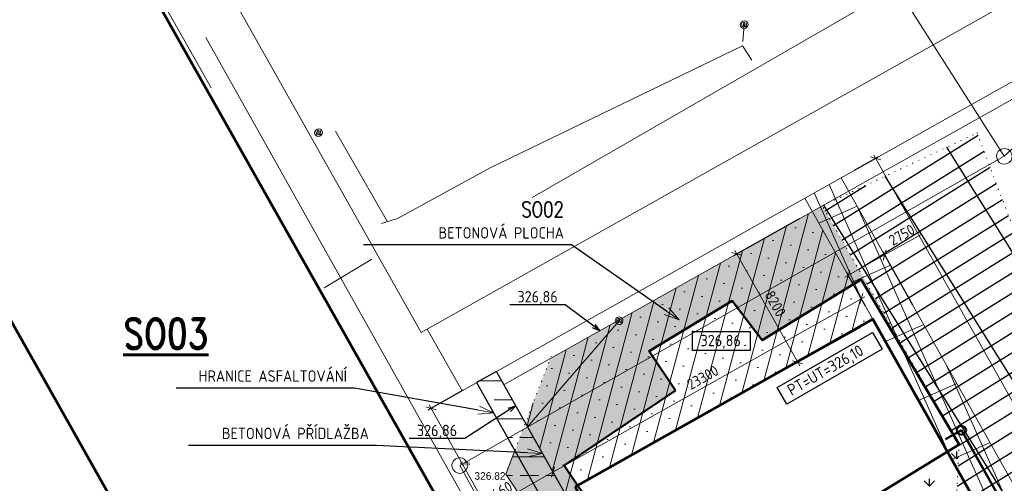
# Model space of a CAD drawing. Header units: millimetres. Extents: x 574189 to 1856771, y -1280639 to 333486.
# Tile 37 of 59: x 848892 to 913735, y -211754 to -181212. Entities that reach past the tile are written whole.
import ezdxf
from ezdxf import colors
from ezdxf.entities.mleader import LeaderData, LeaderLine
from ezdxf.enums import TextEntityAlignment as Align
from ezdxf.lldxf.tags import DXFTag
from ezdxf.math import Vec2, Vec3

# ---------------------------------------------------------------- set-up
doc = ezdxf.new("R2010")
doc.units = ezdxf.units.MM
doc.linetypes.add('DGN Style 2', pattern=[1864.39533, 1118.637198, -745.758132])
doc.linetypes.add('DOT2', pattern=[0.875, 0.125, -0.75])
for name, color, linetype, lineweight in [('hranice', 3, 'Continuous', 20), ('hranice stavajici', 3, 'DOT2', 15), ('IN_C_TENKA', 7, 'Continuous', 18), ('IN_KOTY', 4, 'Continuous', 13), ('IN_NS_TLUSTA', 1, 'Continuous', 60), ('IN_SRAFY', 13, 'Continuous', 9), ('KJ-DEŠŤOVÁ-KANALIZACE', 32, 'KANALIZACE_DESTOVA_PODZ', 40), ('OstElektroNnPodz', 1, '660B', 13), ('OstKanDest', 32, '626B', 13), ('OstKanSplask', 34, 'KANALIZACE_SPLASKOVA_PODZ', 13), ('OstPlynNtl', 30, '633B', 13), ('Vrstva 34', 7, 'Continuous', 0)]:
    doc.layers.add(name, color=color, linetype=linetype, lineweight=lineweight)
for name, color, linetype in [('IN_BP_BOURACI PRACE', 40, 'Continuous'), ('IN_SRAFY PUVODNI TEREN', 8, 'Continuous'), ('IN_TEXT', 7, 'Continuous'), ('popisy', 4, 'Continuous'), ('vyskopis', 7, 'Continuous')]:
    doc.layers.add(name, color=color, linetype=linetype)
doc.styles.add('iso', font='isocp.shx')
doc.styles.add('Koty', font='romand.shx', dxfattribs={"width": 0.8})
doc.styles.get("Standard").update_dxf_attribs({"font": 'iso.shx'})
doc.styles.add('Style-cs_Working', font='cs_Working.shx')
doc.linetypes.add('626B', pattern='A,5,-2,5,-5.5,[150,stn.shx,S=0.1,R=0,X=0,Y=0],-5.5,5,-2', length=30)
doc.linetypes.add('633B', pattern='A,5,-2,5,-5.5,[155,stn.shx,S=0.1,R=0,X=0,Y=0],-5.5,5,-2', length=30)
doc.linetypes.add('660B', pattern='A,5,-2,5,-5.5,[166,stn.shx,S=0.1,R=0,X=0,Y=0],-5.5,5,-2', length=30)
doc.linetypes.add('EL_VEDENI_NADZ', pattern='A,10,-15,[107,cadkon.shx,S=5,R=0,X=0,Y=0],-50,10,-10', length=95)
doc.linetypes.add('KANALIZACE_DESTOVA_PODZ', pattern='A,35,-15,[102,cadkon.shx,S=5,R=0,X=0,Y=5],-5,[106,cadkon.shx,S=5,R=0,X=10,Y=0],30,-15', length=100)
doc.linetypes.add('KANALIZACE_SPLASKOVA_PODZ', pattern='A,35,-15,[102,cadkon.shx,S=5,R=0,X=0,Y=5],-5,[102,cadkon.shx,S=5,R=0,X=20,Y=5],30,-15', length=100)
tags = doc.linetypes.add('PLYN', pattern='A,12.7,-5.08,["GAS",Standard,S=2.54,R=0,X=-2.54,Y=-1.27],-6.35', length=24.13).pattern_tags.tags
tags[6] = DXFTag(74, 10)
doc.dimstyles.new('iso 250', dxfattribs={"dimtxt": 700, "dimasz": 500, "dimexe": 250, "dimexo": 1000, "dimgap": 250, "dimtad": 1, "dimdec": 0, "dimrnd": 10, "dimzin": 0, "dimtxsty": 'iso', "dimblk": 'OBLIQUE', "dimcen": 2.5, "dimdle": 250, "dimclrd": 256, "dimclre": 256, "dimclrt": 256, "dimadec": 0, "dimazin": 0, "dimtfac": 1, "dimtdec": 0, "dimtmove": 0, "dimatfit": 3, "dimfxl": 1, "dimlwd": -1, "dimarcsym": 0})

# ---------------------------------------------------------------- blocks, each defined once
blk = doc.blocks.new('Z601')
at = {"layer": 'Vrstva 34', "color": 32, "linetype": 'Continuous', "lineweight": 13}
for p, q in [((-0.25, 0.05), (-0.2, 0.15)), ((-0.25, -0.05), (-0.25, 0.05)), ((-0.2, 0.15), (-0.149, 0.2)), ((-0.149, 0.1), (-0.15, -0.1)), ((-0.149, 0.2), (-0.049, 0.25)), ((-0.05, -0.15), (-0.049, 0.15)), ((-0.049, 0.25), (0.05, 0.25)), ((-0.049, 0.15), (0.05, 0.15)), ((0.05, 0.25), (0.15, 0.2)), ((0.05, 0.15), (0.05, -0.15)), ((0.15, 0.2), (0.2, 0.15)), ((0.15, -0.1), (0.15, 0.1)), ((0.2, 0.15), (0.25, 0.049)), ((0.25, 0.049), (0.25, -0.05)), ((-0.199, -0.15), (-0.25, -0.05)), ((-0.15, -0.201), (-0.199, -0.15)), ((-0.15, -0.1), (-0.05, -0.15)), ((-0.05, -0.25), (-0.15, -0.201)), ((0.05, -0.25), (-0.05, -0.25)), ((0.05, -0.15), (0.15, -0.1)), ((0.15, -0.2), (0.05, -0.25)), ((0.201, -0.15), (0.15, -0.2)), ((0.25, -0.05), (0.201, -0.15))]:
    blk.add_line(p, q, dxfattribs=at)
blk = doc.blocks.new('Z620_1')
at = {"layer": 'Vrstva 34', "color": 32, "linetype": 'Continuous', "lineweight": 13}
for p, q in [((-0.5, -0.1), (-0.499, 0.1)), ((-0.499, 0.1), (-0.449, 0.25)), ((-0.449, 0.25), (-0.349, 0.4)), ((-0.349, 0.4), (-0.099, 0.501)), ((-0.099, 0.501), (0.1, 0.5)), ((0.1, 0.5), (0.351, 0.4)), ((0.351, 0.4), (0.45, 0.25)), ((0.45, 0.25), (0.501, 0.1)), ((0.501, 0.1), (0.501, -0.1)), ((-0.4, -0.35), (-0.5, -0.1)), ((-0.25, -0.45), (-0.4, -0.35)), ((-0.099, -0.5), (-0.25, -0.45)), ((0.101, -0.5), (-0.099, -0.5)), ((0.251, -0.45), (0.101, -0.5)), ((0.401, -0.35), (0.251, -0.45)), ((0.501, -0.1), (0.401, -0.35))]:
    blk.add_line(p, q, dxfattribs=at)
blk = doc.blocks.new('_OPEN30')
at = {"color": 0, "linetype": 'ByBlock'}
for p, q in [((-1, 0.268), (0, 0)), ((0, 0), (-1, -0.268)), ((0, 0), (-1, 0))]:
    blk.add_line(p, q, dxfattribs=at)
blk = doc.blocks.new('_Oblique')
at = {"layer": 'popisy', "color": 0, "lineweight": -2}
blk.add_line((-0.5, -0.5), (0.5, 0.5), dxfattribs=at)
blk = doc.blocks.new('*D45')
at = {"layer": 'DEFPOINTS', "color": 0, "transparency": 16777216}
for p in [(902996, -191626), (930550, -235321), (928282, -236596)]:
    blk.add_point(p, dxfattribs=at)
at = {"layer": 'IN_KOTY', "lineweight": -2, "transparency": 16777216}
for p, q in [((903868, -191136), (905482, -190229)), ((929154, -236106), (930768, -235199))]:
    blk.add_line(p, q, dxfattribs=at)
at = {"layer": 'IN_KOTY', "transparency": 16777216}
blk.add_line((905141, -190133), (930672, -235539), dxfattribs=at)
at = {"layer": 'IN_KOTY', "transparency": 16777216, "xscale": 500, "yscale": 500, "zscale": 500}
for p, rotation in [((905264, -190351), 119.3484460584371), ((930550, -235321), 299.3484460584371)]:
    blk.add_blockref('_Oblique', p, dxfattribs=dict(at, rotation=rotation))
at = {"layer": 'IN_KOTY', "transparency": 16777216, "insert": (918430, -212542), "char_height": 700, "attachment_point": 5, "rotation": 299.34845, "style": 'iso'}
blk.add_mtext('51590', dxfattribs=at)
blk = doc.blocks.new('*D46')
at = {"layer": 'DEFPOINTS', "color": 0, "transparency": 16777216}
for p in [(904322, -199596), (905084, -200951), (884775, -212371)]:
    blk.add_point(p, dxfattribs=at)
at = {"layer": 'IN_KOTY', "transparency": 16777216}
blk.add_line((883795, -211138), (904540, -199473), dxfattribs=at)
at = {"layer": 'IN_KOTY', "lineweight": -2, "transparency": 16777216}
for p, q in [((904594, -200079), (904200, -199378)), ((884285, -211499), (883890, -210797))]:
    blk.add_line(p, q, dxfattribs=at)
at = {"layer": 'IN_KOTY', "transparency": 16777216, "xscale": 500, "yscale": 500, "zscale": 500}
for p, rotation in [((904322, -199596), 29.34844605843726), ((884013, -211015), 209.3484460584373)]:
    blk.add_blockref('_Oblique', p, dxfattribs=dict(at, rotation=rotation))
at = {"layer": 'IN_KOTY', "transparency": 16777216, "insert": (893873, -204782), "char_height": 700, "attachment_point": 5, "rotation": 29.34845, "style": 'iso'}
blk.add_mtext('23300', dxfattribs=at)
blk = doc.blocks.new('*D47')
at = {"layer": 'DEFPOINTS', "color": 0, "transparency": 16777216}
for p in [(905855, -196710), (905084, -200951), (908202, -200885)]:
    blk.add_point(p, dxfattribs=at)
at = {"layer": 'IN_KOTY', "transparency": 16777216}
for p, q in [((905855, -196710), (908268, -195353)), ((903240, -198180), (905855, -196710))]:
    blk.add_line(p, q, dxfattribs=at)
at = {"layer": 'IN_KOTY', "lineweight": -2, "transparency": 16777216}
for p, q in [((907712, -200013), (905732, -196492)), ((904594, -200079), (903335, -197840))]:
    blk.add_line(p, q, dxfattribs=at)
at = {"layer": 'IN_KOTY', "transparency": 16777216, "xscale": 500, "yscale": 500, "zscale": 500}
for p, rotation in [((905855, -196710), 29.34844605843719), ((903458, -198058), 209.3484460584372)]:
    blk.add_blockref('_Oblique', p, dxfattribs=dict(at, rotation=rotation))
at = {"layer": 'IN_KOTY', "transparency": 16777216, "insert": (906985, -195386), "char_height": 700, "attachment_point": 5, "rotation": 29.34845, "style": 'iso'}
blk.add_mtext('2750', dxfattribs=at)
blk = doc.blocks.new('*D48')
at = {"layer": 'DEFPOINTS', "color": 0, "transparency": 16777216}
for p in [(884775, -212371), (877508, -214673), (878831, -217027)]:
    blk.add_point(p, dxfattribs=at)
at = {"layer": 'IN_KOTY', "transparency": 16777216}
blk.add_line((884231, -210893), (877290, -214796), dxfattribs=at)
at = {"layer": 'IN_KOTY', "lineweight": -2, "transparency": 16777216}
for p, q in [((884285, -211499), (883890, -210797)), ((878341, -216156), (877385, -214455))]:
    blk.add_line(p, q, dxfattribs=at)
at = {"layer": 'IN_KOTY', "transparency": 16777216, "xscale": 500, "yscale": 500, "zscale": 500}
for p, rotation in [((884013, -211015), 29.34844605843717), ((877508, -214673), 209.3484460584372)]:
    blk.add_blockref('_Oblique', p, dxfattribs=dict(at, rotation=rotation))
at = {"layer": 'IN_KOTY', "transparency": 16777216, "insert": (880466, -212321), "char_height": 700, "attachment_point": 5, "rotation": 29.34845, "style": 'iso'}
blk.add_mtext('7460', dxfattribs=at)
blk = doc.blocks.new('Z620')
at = {"layer": 'Vrstva 34', "color": 32, "linetype": 'Continuous', "lineweight": 13}
for p, q in [((-0.5, 0.1), (-0.45, 0.25)), ((-0.5, -0.1), (-0.5, 0.1)), ((-0.45, 0.25), (-0.35, 0.4)), ((-0.35, 0.4), (-0.1, 0.5)), ((-0.1, 0.5), (0.1, 0.499)), ((0.1, 0.499), (0.35, 0.4)), ((0.35, 0.4), (0.45, 0.25)), ((0.45, 0.25), (0.5, 0.1)), ((0.5, 0.1), (0.499, -0.1)), ((-0.4, -0.35), (-0.5, -0.1)), ((-0.251, -0.45), (-0.4, -0.35)), ((-0.1, -0.5), (-0.251, -0.45)), ((0.1, -0.5), (-0.1, -0.5)), ((0.249, -0.451), (0.1, -0.5)), ((0.4, -0.351), (0.249, -0.451)), ((0.499, -0.1), (0.4, -0.351))]:
    blk.add_line(p, q, dxfattribs=at)
blk = doc.blocks.new('*D80')
at = {"layer": 'DEFPOINTS', "color": 0, "transparency": 16777216}
for p in [(901090, -193843), (905109, -200995), (900137, -203789)]:
    blk.add_point(p, dxfattribs=at)
at = {"layer": 'IN_KOTY', "lineweight": -2, "transparency": 16777216}
for p, q in [((900218, -194333), (895900, -196759)), ((904237, -201485), (899919, -203911))]:
    blk.add_line(p, q, dxfattribs=at)
at = {"layer": 'IN_KOTY', "transparency": 16777216}
blk.add_line((895996, -196419), (900260, -204007), dxfattribs=at)
at = {"layer": 'IN_KOTY', "transparency": 16777216, "xscale": 500, "yscale": 500, "zscale": 500}
for p, rotation in [((896118, -196637), 119.3344695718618), ((900137, -203789), 299.3344695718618)]:
    blk.add_blockref('_Oblique', p, dxfattribs=dict(at, rotation=rotation))
at = {"layer": 'IN_KOTY', "transparency": 16777216, "insert": (898651, -199919), "char_height": 700, "attachment_point": 5, "rotation": 299.33447, "style": 'iso'}
blk.add_mtext('8200', dxfattribs=at)
blk = doc.blocks.new('*D126')
at = {"layer": 'DEFPOINTS', "color": 0, "transparency": 16777216}
for p in [(878978, -205123), (894838, -233328), (891843, -235013)]:
    blk.add_point(p, dxfattribs=at)
at = {"layer": 'IN_KOTY', "lineweight": -2, "transparency": 16777216}
for p, q in [((878107, -205613), (875765, -206929)), ((893966, -233819), (891625, -235135))]:
    blk.add_line(p, q, dxfattribs=at)
at = {"layer": 'IN_KOTY', "transparency": 16777216}
blk.add_line((875860, -206589), (891965, -235231), dxfattribs=at)
at = {"layer": 'IN_KOTY', "transparency": 16777216, "xscale": 500, "yscale": 500, "zscale": 500}
for p, rotation in [((875983, -206807), 119.3484460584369), ((891843, -235013), 299.3484460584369)]:
    blk.add_blockref('_Oblique', p, dxfattribs=dict(at, rotation=rotation))
at = {"layer": 'IN_KOTY', "transparency": 16777216, "insert": (884436, -220616), "char_height": 700, "attachment_point": 5, "rotation": 299.34845, "style": 'iso'}
blk.add_mtext('32360', dxfattribs=at)

msp = doc.modelspace()

# ---------------------------------------------------------------- hatches: boundary and pattern name
at = {"layer": 'IN_SRAFY'}
h = msp.add_hatch(dxfattribs=at)
h.set_pattern_fill('GRATE', color=256, scale=1400, angle=114)
h.set_pattern_definition([(114, (925168, -232754.4), (-1015.177, -451.986), []), (204, (925168, -232754.4), (1807.94, -4060.7), [])])
h.paths.add_polyline_path([(925343, -231369.3), (923532.7, -232179.8), (925981.6, -237472), (928212.4, -236472.3)])
h.paths.add_polyline_path([(923532.7, -232179.8), (922822.6, -232497.7), (925692.4, -237601.6), (925981.6, -237472)])
h.paths.add_polyline_path([(904020.3, -193447.9), (901982.5, -193894.5), (901315.3, -194244.1), (905084.3, -200951.1), (921230.4, -229666.1), (923769.2, -228570.4)])
h.paths.add_polyline_path([(903750.5, -192968), (901982.5, -193894.5), (904020.3, -193447.9)])
h.paths.add_polyline_path([(902995.6, -191625.5), (900600.2, -192971.6), (901315.3, -194244.1), (903750.5, -192968)])
h.paths.add_polyline_path([(923769.2, -228570.4), (921230.4, -229666.1), (922822.6, -232497.7), (925343, -231369.3)])
at = {"layer": 'IN_SRAFY', "ltscale": 100}
h = msp.add_hatch(dxfattribs=at)
h.set_pattern_fill('SACNCR', color=256, scale=500, angle=30)
h.paths.add_polyline_path([(901090.1, -193843.4), (883833.4, -203540.3), (885690, -211856.3), (905084.3, -200951.1)])
h.paths.add_polyline_path([(883833.4, -203540.3), (882196.8, -207786), (884818.4, -212346.4), (885472.1, -211978.8), (885690, -211856.3)])
at = {"layer": 'IN_SRAFY'}
h = msp.add_hatch(dxfattribs=at)
h.set_pattern_fill('JIS_STN_2.5', color=256, scale=1000, angle=315)
h.paths.add_polyline_path([(880285.8, -204387.5), (878978.4, -205122.7), (881497.1, -209602.2), (880900.3, -211151.3), (889768.2, -224311.9), (894838.1, -233328.5), (886160.7, -238207.6), (888203.4, -238779.9), (896890.5, -233918.2)])
h.paths.add_polyline_path([(857957.3, -247550.8), (863833.5, -260022.8), (867068.4, -263774.1), (885194.3, -255806.1), (887403.9, -260499.4), (897213.9, -255212.8), (891241.4, -244591), (875188.6, -253617.2), (864315.5, -258694.1), (862829.7, -255541.6)])
h.paths.add_polyline_path([(897213.9, -255212.8), (887403.9, -260499.4), (902051.1, -263815.5), (913557, -257346), (908719.8, -248743.2)])
edge = h.paths.add_edge_path()
edge.add_line((913557, -257346), (915728.5, -256124.9))
edge.add_line((915728.5, -256124.9), (919209.1, -261702.1))
edge.add_arc((928908.9, -259270.2), 10000, 131.081203, 194.074739, ccw=False)
edge.add_line((922337.7, -251732.4), (917299.2, -242771.8))
edge.add_line((917299.2, -242771.8), (908229.7, -247871.5))
edge.add_line((908229.7, -247871.5), (913557, -257346))
edge = h.paths.add_edge_path()
edge.add_line((886160.7, -238207.6), (880621.6, -236880.6))
edge.add_line((880621.6, -236880.6), (857957.3, -247550.8))
edge.add_line((857957.3, -247550.8), (862837.3, -255538.1))
edge.add_line((862837.3, -255538.1), (873703.6, -250447.9))
edge.add_line((873703.6, -250447.9), (875188.6, -253617.2))
edge.add_line((875188.6, -253617.2), (891241.4, -244591))
edge.add_line((891241.4, -244591), (888029.1, -238877.9))
edge.add_line((888029.1, -238877.9), (888203.4, -238779.9))
at = {"layer": 'IN_SRAFY PUVODNI TEREN'}
h = msp.add_hatch(dxfattribs=at)
h.set_pattern_fill('GRATE', color=256, scale=1400, angle=32)
h.paths.add_polyline_path([(921566.1, -214154.3), (918252.4, -214481.8), (919894.4, -217159.2), (920845.1, -220873.1), (920413, -223896), (924131.1, -220890.3)], flags=17)
h.paths.add_polyline_path([(925453.1, -224361.8), (924892.9, -222890.8), (919747.3, -227076.4), (918021.8, -228989.2), (920525, -227842.6), (923059, -226682), (922794.4, -225772.5)])
h.paths.add_polyline_path([(925871.2, -239566.9), (925062.7, -237883.8), (911522.8, -243951.7), (912109.8, -245776.1)])
h.paths.add_polyline_path([(925062.7, -237883.8), (922536.8, -232625.7), (909724.6, -238362.3), (911522.8, -243951.7)])
h.paths.add_polyline_path([(922536.8, -232625.7), (924528.7, -231733.9), (923626.3, -228632.1), (908670.7, -235086.8), (909724.6, -238362.3)])
h.paths.add_polyline_path([(923626.3, -228632.1), (923059, -226682), (920525, -227842.6), (915518.7, -230135.7), (908118.7, -233371), (908670.7, -235086.8)])
h.paths.add_polyline_path([(919747.3, -227076.4), (924892.9, -222890.8), (924131.1, -220890.3), (920413, -223896), (920845.1, -220873.1), (919894.4, -217159.2), (918252.4, -214481.8), (921566.1, -214154.3), (920627.8, -211667.4), (910568.6, -213565.4), (912087.7, -216050.7), (915138.1, -216136.6), (917922.7, -218701.2), (918250.4, -221702.3), (916666.9, -225631), (912954.1, -228959.4), (907349.5, -230927.8), (907739.5, -232192.5), (908118.7, -233371), (915518.7, -230135.7), (918021.8, -228989.2)])
h.paths.add_polyline_path([(906834, -229378), (907349.5, -230927.8), (912954.1, -228959.4), (916666.9, -225631), (918250.4, -221702.3), (917922.7, -218701.2), (915138.1, -216136.6), (912087.7, -216050.7), (913499.6, -218360.6), (904967.3, -223575.9), (906196.4, -227396.3)])
h.paths.add_polyline_path([(913009.9, -191478), (901746.3, -193474.2), (910761.2, -209205.8), (910550.9, -213536.4), (910568.6, -213565.4), (920627.8, -211667.4)])
h.paths.add_polyline_path([(911950.6, -188670.7), (901746.3, -193474.2), (913009.9, -191478)])
h = msp.add_hatch(dxfattribs=at)
h.set_pattern_fill('AR-SAND', color=256, scale=20, angle=21)
h.paths.add_polyline_path([(901746.3, -193474.2), (901089.9, -193843.1), (902602.8, -196535.2), (903280, -196150.6)])
h.paths.add_polyline_path([(903280, -196150.6), (902602.8, -196535.2), (903787.4, -198643.3), (904304.3, -198325), (910761.2, -209205.8)])
h.paths.add_polyline_path([(902602.8, -196535.2), (901089.9, -193843.1), (891763.7, -199083.9), (894147.2, -200317.3), (894535.5, -200518.3), (895822.1, -199742.9), (896164.3, -200191.8)])
h.paths.add_polyline_path([(903787.4, -198643.3), (902602.8, -196535.2), (896164.3, -200191.8), (897796.2, -202332.2)])
h.paths.add_polyline_path([(894535.5, -200518.3), (894147.2, -200317.3), (891763.7, -199083.9), (888554.3, -200887.4), (888603.2, -200954.9), (888620.2, -201052.9), (888588.2, -201159.9), (888547.2, -201217.9), (888457.2, -201283.9), (888358.2, -201300.9), (888251.2, -201268.9), (888202.8, -201234.1), (882370.5, -207993), (882384.4, -208017.7), (890565.4, -203371.5), (890344.5, -203044.2)])
h.paths.add_polyline_path([(888200.7, -201236.6), (888121.7, -201130.5), (887096.4, -201706.6), (887096.8, -201707.1), (887096.1, -201706.8), (883832.1, -203541), (882220.1, -207725.5), (882370.5, -207993)])
h.paths.add_polyline_path([(882370.5, -207993), (882220.1, -207725.5), (882030, -208219), (882315.5, -208056.8)], flags=17)
h.paths.add_polyline_path([(882384.4, -208017.7), (882370.5, -207993), (882220.1, -207725.5), (882030, -208219)])
h.paths.add_polyline_path([(882384.4, -208017.7), (882030, -208219), (880900.3, -211151.3), (887710.3, -221241.8), (888339, -221263.6), (889351.4, -220408.2)])
h.paths.add_polyline_path([(892089.9, -205630.4), (890565.4, -203371.5), (882384.4, -208017.7), (884818.4, -212346.4), (885472.1, -211978.8), (885621.2, -211895), (884740.7, -210590.3)])
h.paths.add_polyline_path([(890179.7, -221881.3), (889862.2, -221316.6), (888862.8, -221281.8), (888339, -221263.6), (887948, -221594), (888779.6, -222826.2)])
h.paths.add_polyline_path([(889351.4, -220408.2), (888339, -221263.6), (888862.8, -221281.8), (889862.2, -221316.6)], flags=17)
h.paths.add_polyline_path([(885472.1, -211978.8), (884818.4, -212346.4), (889351.4, -220408.2), (889862.2, -221316.6), (890179.7, -221881.3), (890803.4, -221460.3)])
h = msp.add_hatch(dxfattribs=at)
h.set_pattern_fill('GRASS', color=256, scale=100)
edge = h.paths.add_edge_path()
edge.add_line((898758.4, -218326), (898847.1, -218269.4))
edge.add_line((898847.1, -218269.4), (898072.1, -216961.8))
edge.add_line((898072.1, -216961.8), (891678.3, -220869.9))
edge.add_line((891678.3, -220869.9), (888779.6, -222826.2))
edge.add_line((888779.6, -222826.2), (892502.7, -228342.7))
edge.add_line((892502.7, -228342.7), (893485.6, -226768.9))
edge.add_arc((895266.2, -224986.9), 2519.2, 180, 225.023456, ccw=False)
edge.add_arc((895266.2, -224986.9), 2519.2, 71.005333, 180, ccw=False)
edge.add_line((896086.1, -222604.9), (898758.4, -218326))
edge = h.paths.add_edge_path()
edge.add_line((900269.3, -220668.6), (898847.1, -218269.4))
edge.add_line((898847.1, -218269.4), (898758.4, -218326))
edge.add_line((898758.4, -218326), (896086.1, -222604.9))
edge.add_arc((895266.2, -224986.9), 2519.2, 10.540897, 71.005333, ccw=False)
edge.add_line((897742.8, -224526), (900269.3, -220668.6))
edge = h.paths.add_edge_path()
edge.add_line((900269.3, -220668.6), (897742.8, -224526))
edge.add_arc((895266.2, -224986.9), 2519.2, 0, 10.540897, ccw=False)
edge.add_arc((895266.2, -224986.9), 2519.2, -29.607619, 0, ccw=False)
edge.add_line((897456.4, -226231.5), (897223.6, -228046.5))
edge.add_line((897223.6, -228046.5), (897286, -228172.6))
edge.add_line((897286, -228172.6), (902785.1, -224912.9))
edge.add_line((902785.1, -224912.9), (900269.3, -220668.6))
edge = h.paths.add_edge_path()
edge.add_line((897286, -228172.6), (897223.6, -228046.5))
edge.add_line((897223.6, -228046.5), (897456.4, -226231.5))
edge.add_arc((895266.2, -224986.9), 2519.2, 225.023456, 330.392381, ccw=False)
edge.add_line((893485.6, -226768.9), (892502.7, -228342.7))
edge.add_line((892502.7, -228342.7), (893787.5, -230246.3))
edge.add_line((893787.5, -230246.3), (897286, -228172.6))
h.paths.add_polyline_path([(908978.2, -213865.5), (910474.5, -213583.2), (910550.9, -213536.4), (910761.2, -209205.8), (900148.7, -215692.5), (900917.2, -216949.7), (903474.1, -215319.7)])
h.paths.add_polyline_path([(910474.5, -213583.2), (908978.2, -213865.5), (903474.1, -215319.7), (900917.2, -216949.7), (902018.6, -218751.7)])

# ---------------------------------------------------------------- linework, layer by layer
at = {"layer": 'DEFPOINTS'}
msp.add_lwpolyline([(919209.1, -261702.1, -0.2819987), (922337.7, -251732.4), (917299.2, -242771.8), (908229.7, -247871.5), (908719.8, -248743.2), (897213.9, -255212.8), (888029.1, -238877.9), (896880.7, -233900.8), (880285.8, -204387.5), (878978.4, -205122.7), (894838.1, -233328.5), (886160.7, -238207.6), (880621.6, -236880.6), (857957.3, -247550.8), (863833.5, -260022.8), (867068.4, -263774.1), (885194.3, -255806.1), (887403.9, -260499.4), (902051.1, -263815.5), (915728.5, -256124.9), (919209.1, -261702.1)], format="xyb", dxfattribs=at)
at = {"layer": 'hranice'}
for p, q in [((929101.1, -238053), (902996, -191626.2)), ((905084.3, -200951.1), (900600.2, -192971.6)), ((878978.4, -205122.7), (881497.1, -209602.2)), ((881497.1, -209602.2), (880900.3, -211151.3)), ((880900.3, -211151.3), (889768.2, -224311.9))]:
    msp.add_line(p, q, dxfattribs=at)
msp.add_lwpolyline([(880285.8, -204387.5), (896880.7, -233900.8), (888203.4, -238779.9), (897290.2, -254940.4), (908621.7, -248568.9)], dxfattribs=at)
at = {"layer": 'hranice stavajici', "color": 3, "linetype": 'DOT2', "lineweight": 20, "ltscale": 500}
for p, q in [((911950.6, -188670.7), (921566.1, -214154.3)), ((883897.2, -203372), (880900.3, -211151.3)), ((880900.3, -211151.3), (893787.5, -230246.3))]:
    msp.add_line(p, q, dxfattribs=at)
msp.add_lwpolyline([(921566.1, -214154.3), (925453.1, -224361.8), (922794.4, -225772.5), (924528.7, -231733.9), (922536.8, -232625.7), (925871.2, -239566.9), (912109.8, -245776.1), (904967.3, -223575.9), (902018.6, -218751.7), (910550.9, -213536.4), (910761.2, -209205.8), (901746.3, -193474.2), (911950.6, -188670.7), (921566.1, -214154.3)], close=True, dxfattribs=at)
at = {"layer": 'IN_BP_BOURACI PRACE', "lineweight": 50}
msp.add_lwpolyline([(892089.9, -205630.4), (890344.5, -203044.2), (895822.1, -199742.9), (897796.2, -202332.2), (904304.3, -198325), (910761.2, -209205.8), (891678.3, -220869.9), (884740.7, -210590.3)], close=True, dxfattribs=at)
at = {"layer": 'IN_C_TENKA'}
for p, q in [((878022.1, -205659.6), (926922.1, -178179.6)), ((880750.3, -205272.9), (927412, -179051.4)), ((875735.1, -201596.6), (878022.1, -205659.6))]:
    msp.add_line(p, q, dxfattribs=at)
msp.add_lwpolyline([(884012.1, -157959.6), (858667.2, -172220.9), (875322.1, -201819.6), (925012.1, -173879.6), (914282.1, -154829.6), (889962.1, -168449.6), (884012.1, -157959.6)], dxfattribs=at)
at = {"layer": 'IN_NS_TLUSTA'}
for p, q in [((851375.1, -168368.6), (881204.9, -221233.5)), ((844373.4, -194073.3), (864915.1, -230477.8))]:
    msp.add_line(p, q, dxfattribs=at)
msp.add_lwpolyline([(885472.1, -211978.8), (897970.2, -234206), (889292.8, -239085.1), (897595.5, -253851), (925885, -237944.2), (905084.3, -200951.1), (885472.1, -211978.8)], dxfattribs=at)
at = {"layer": 'IN_TEXT'}
for points in [[(893202.8, -201758.5), (897008.1, -201758.5), (897008.1, -203015.3), (893202.8, -203015.3)], [(898782.2, -205445.1), (905052.8, -201824.8), (905681.2, -202913.2), (899410.6, -206533.5)]]:
    msp.add_lwpolyline(points, close=True, dxfattribs=at)
at = {"layer": 'KJ-DEŠŤOVÁ-KANALIZACE', "lineweight": 50, "ltscale": 100}
msp.add_line((909868.3, -208842.9), (910912.5, -208255.7), dxfattribs=at)
at = {"layer": 'KJ-DEŠŤOVÁ-KANALIZACE', "lineweight": 50, "ltscale": 50}
msp.add_line((910912.5, -208255.7), (925235.6, -233728.8), dxfattribs=at)
at = {"layer": 'KJ-DEŠŤOVÁ-KANALIZACE', "ltscale": 100}
msp.add_circle((910912.5, -208255.7), 300, dxfattribs=at)
at = {"layer": 'OstElektroNnPodz', "linetype": 'EL_VEDENI_NADZ', "lineweight": 13, "ltscale": 20}
msp.add_line((868938.2, -198874.9), (872093.2, -196994.9), dxfattribs=at)
at = {"layer": 'OstKanDest', "ltscale": 250}
for p, q in [((882647.2, -192923.9), (906644.2, -179081.9)), ((906644.2, -179081.9), (913733.2, -190213.9)), ((879877.2, -190980.9), (896501.2, -182934.9)), ((869691.2, -188553.9), (873107.2, -194518.9)), ((873784.2, -194318.9), (879877.2, -190980.9)), ((877869.2, -210581.9), (885304.6, -223827.6))]:
    msp.add_line(p, q, dxfattribs=at)
at = {"layer": 'OstKanDest', "ltscale": 200}
for p, q in [((919439.2, -184957.9), (913733.2, -190213.9)), ((888365.2, -201045.9), (882316.2, -208055.9))]:
    msp.add_line(p, q, dxfattribs=at)
at = {"layer": 'OstKanDest', "ltscale": 500}
msp.add_line((913733.2, -190213.9), (877869.2, -210581.9), dxfattribs=at)
at = {"layer": 'OstKanSplask', "ltscale": 50}
msp.add_line((861144.2, -182380.8), (883236.3, -221736.7), dxfattribs=at)
at = {"layer": 'OstPlynNtl', "linetype": 'PLYN', "ltscale": 300}
msp.add_line((851488.6, -167959.3), (861496.4, -185695.4), dxfattribs=at)
at = {"layer": 'Vrstva 34', "color": 32, "linetype": 'DGN Style 2', "lineweight": 13}
for p, q in [((896601.2, -181538.9), (896501.2, -182934.9)), ((896501.2, -182934.9), (897478.2, -184422.9)), ((873784.2, -194318.9), (872038.2, -194835.9))]:
    msp.add_line(p, q, dxfattribs=at)

# ---------------------------------------------------------------- block references
at = {"layer": 'Vrstva 34', "color": 32, "linetype": 'Continuous', "lineweight": 13}
for name, p, xscale, yscale, zscale, rotation in [('Z601', (896601.2, -181538.9), 999.9976228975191, 999.9976228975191, 999.9976228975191, 9.727428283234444), ('Z601', (868570.2, -188653.9), 999.9976228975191, 999.9976228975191, 999.9976228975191, 9.727428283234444), ('Z620', (913733.2, -190213.9), 999.9976228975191, 999.9976228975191, 999.9976228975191, 9.727428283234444), ('Z601', (888365.2, -201045.9), 999.9976228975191, 999.9976228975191, 999.9976228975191, 9.727428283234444), ('Z620_1', (877869.2, -210581.9), 999.9976885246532, 999.9976885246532, 999.9976885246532, 42.64807170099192), ('Z620_1', (877869.2, -210581.9), 999.9976885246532, 999.9976885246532, 999.9976885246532, 42.64807170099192)]:
    msp.add_blockref(name, p, dxfattribs=dict(at, xscale=xscale, yscale=yscale, zscale=zscale, rotation=rotation))

# ---------------------------------------------------------------- texts
at = {"layer": 'IN_NS_TLUSTA', "insert": (855710.7, -200897.1), "char_height": 2000, "width": 30420.26, "attachment_point": 1, "style": 'Koty'}
msp.add_mtext('{\\LSO03}', dxfattribs=at)
at = {"layer": 'IN_TEXT', "insert": (893732.9, -201972), "char_height": 750, "width": 15598.124, "attachment_point": 1, "style": 'iso'}
msp.add_mtext('326,86', dxfattribs=at)
at = {"layer": 'IN_TEXT', "insert": (899348, -205364.9), "char_height": 750, "width": 15598.124, "attachment_point": 1, "rotation": 30, "style": 'iso'}
msp.add_mtext('PT=UT=326,10', dxfattribs=at)
at = {"layer": 'vyskopis', "color": 4, "linetype": 'Continuous', "lineweight": 0, "style": 'Style-cs_Working'}
msp.add_text('KAN', height=250, dxfattribs=at).set_placement((877874.1, -210579.6))
at = {"layer": 'vyskopis', "color": 34, "linetype": 'Continuous', "lineweight": 0, "style": 'Style-cs_Working'}
msp.add_text('326.82 ', height=500, dxfattribs=at).set_placement((879956.6, -211019.6), align=Align.TOP_CENTER)

# ---------------------------------------------------------------- dimensions: what is measured, and where the dimension line sits
at = {"layer": 'IN_KOTY'}
for p1, p2, distance, picture, middle in [((902996, -191626.2), (928282.1, -236596.3), 2601.5, '*D45', (918429.6, -212542.2)), ((901089.9, -193843.1), (905108.9, -200994.7), -5702.9, '*D80', (898650.9, -199918.8)), ((884774.8, -212370.9), (905084.3, -200951.1), 1555.1, '*D46', (893873.3, -204782.4)), ((878978.4, -205122.7), (894838.1, -233328.5), -3436.4, '*D126', (884435.9, -220615.7))]:
    dim = msp.add_aligned_dim(p1=p1, p2=p2, distance=distance, dimstyle='iso 250', dxfattribs=at)
    dim.commit()
    dim.dimension.update_dxf_attribs({"geometry": picture, "text_midpoint": middle})
dim = msp.add_linear_dim(base=(905854.6, -196710.1), p1=(905084.3, -200951.1), p2=(908201.9, -200884.7), angle=209.348446, dimstyle='iso 250', dxfattribs=at)
dim.commit()
dim.dimension.update_dxf_attribs({"geometry": '*D47', "text_midpoint": (907279, -195909.2), "dimtype": 160})
dim = msp.add_linear_dim(base=(877507.7, -214673), p1=(884774.8, -212370.9), p2=(878831.4, -217027.2), angle=209.348446, dimstyle='iso 250', dxfattribs=at)
dim.commit()
dim.dimension.update_dxf_attribs({"geometry": '*D48', "text_midpoint": (880466.1, -212321.2)})

# ---------------------------------------------------------------- leaders
at = {"layer": 'hranice'}
ml = msp.add_multileader_mtext('Standard', dxfattribs=at)
ml.set_content('{\\Fromand|c238;\\W0.8;SO02\\P\\Fisocp|c238;\\H0.75x;\\W1;BETONOVÁ PLOCHA }', color=256, style='iso')
ml.set_leader_properties()
ml.set_arrow_properties(name='OPEN30')
ml.build(insert=Vec2(0, 0))
ml.multileader.update_dxf_attribs({"text_left_attachment_type": 5, "text_right_attachment_type": 5, "dogleg_length": 500, "arrow_head_size": 1000})
ctx = ml.context
ctx.base_point, ctx.char_height, ctx.arrow_head_size, ctx.landing_gap_size, ctx.plane_origin = Vec3(876260.1, -196042.4), 1000, 1000, 0, Vec3(893751, -200216.9)
ctx.left_attachment, ctx.right_attachment, ctx.text_align_type = 5, 5, 2
notes = []
notes.append((ctx, [(0, (1, 1, 0), (885235.1, -196042.4), (-1, 0), 500, [(0, [(892312.4, -200988.4)], 0, [])])]))
ctx.mtext.insert, ctx.mtext.alignment, ctx.mtext.flow_direction = Vec3(884735.1, -193213.2), 3, 5
ml = msp.add_multileader_mtext('Standard', dxfattribs=at)
ml.set_content('STÁVAJÍCÍ PLOCHA \\PZPEVNĚNÁ BETONOVÝMI PANELY, \\PZŮSTANE ZACHOVÁNO', color=256, style='iso')
ml.set_leader_properties()
ml.build(insert=Vec2(0, 0))
ml.multileader.update_dxf_attribs({"text_left_attachment_type": 5, "text_right_attachment_type": 5, "dogleg_length": 500, "arrow_head_size": 1000})
ctx = ml.context
ctx.base_point, ctx.char_height, ctx.arrow_head_size, ctx.plane_origin = Vec3(920482.7, -205961.6), 750, 1000, Vec3(941901.5, -211841.2)
ctx.left_attachment, ctx.right_attachment, ctx.text_align_type = 5, 5, 2
notes.append((ctx, [(1, (1, 1, 0), (919982.7, -205961.6), (1, 0), 500, [(0, [(914578.3, -210534.6)], 0, [])])]))
ctx.mtext.insert, ctx.mtext.width, ctx.mtext.defined_height, ctx.mtext.alignment, ctx.mtext.flow_direction = Vec3(935297.2, -201774.1), 32294.411, 4518, 3, 5
ml = msp.add_multileader_mtext('Standard', dxfattribs=at)
ml.set_content('HRANICE ASFALTOVÁNÍ', color=256, style='iso')
ml.set_leader_properties()
ml.set_arrow_properties(name='OPEN30')
ml.build(insert=Vec2(0, 0))
ml.multileader.update_dxf_attribs({"text_left_attachment_type": 5, "text_right_attachment_type": 5, "dogleg_length": 500, "arrow_head_size": 1000})
ctx = ml.context
ctx.base_point, ctx.char_height, ctx.arrow_head_size, ctx.plane_origin = Vec3(860093.9, -205476.1), 750, 1000, Vec3(835078.8, -231172.8)
ctx.left_attachment, ctx.right_attachment, ctx.text_align_type = 5, 5, 2
notes.append((ctx, [(0, (1, 1, 0), (870947.9, -205476.1), (-1, 0), 500, [(0, [(880099.9, -207117.4)], 0, [])])]))
ctx.mtext.insert, ctx.mtext.alignment, ctx.mtext.flow_direction = Vec3(870445.9, -204313.6), 3, 5
ml = msp.add_multileader_mtext('Standard', dxfattribs=at)
ml.set_content('BETONOVÁ PŘÍDLAŽBA', color=256, style='iso')
ml.set_leader_properties()
ml.set_arrow_properties(name='OPEN30')
ml.build(insert=Vec2(0, 0))
ml.multileader.update_dxf_attribs({"text_left_attachment_type": 5, "text_right_attachment_type": 5, "dogleg_length": 500, "arrow_head_size": 1000})
ctx = ml.context
ctx.base_point, ctx.char_height, ctx.arrow_head_size, ctx.plane_origin = Vec3(861686.1, -209255.6), 750, 1000, Vec3(835078.8, -231172.8)
ctx.left_attachment, ctx.right_attachment, ctx.text_align_type = 5, 5, 2
notes.append((ctx, [(0, (1, 1, 0), (872390.1, -209255.6), (-1, 0), 500, [(0, [(883326.7, -209795.5)], 0, [])])]))
ctx.mtext.insert, ctx.mtext.alignment, ctx.mtext.flow_direction = Vec3(871888.1, -208093.1), 3, 5
ml = msp.add_multileader_mtext('Standard', dxfattribs=at)
ml.set_content('{\\Fromand|c238;\\W0.8;SO05-2\\P\\Fisocp|c238;\\H0.75x;\\W1;ZAPRAVIT OKOLÍ STAVBY \\PPODLE STÁVAJÍCÍHO STAVU\\P- BETONOVÉ PANELY}', color=256, style='iso')
ml.set_leader_properties()
ml.build(insert=Vec2(0, 0))
ml.multileader.update_dxf_attribs({"text_left_attachment_type": 5, "text_right_attachment_type": 5, "dogleg_length": 500, "arrow_head_size": 1000})
ctx = ml.context
ctx.base_point, ctx.char_height, ctx.arrow_head_size, ctx.landing_gap_size, ctx.plane_origin = Vec3(925723.1, -214233.7), 1000, 1000, 0, Vec3(943632.7, -218102.5)
ctx.left_attachment, ctx.right_attachment = 5, 5
notes.append((ctx, [(1, (1, 1, 0), (925223.1, -214233.7), (1, 0), 500, [(0, [(918882.8, -223100.6)], 0, [])])]))
ctx.mtext.insert, ctx.mtext.width, ctx.mtext.flow_direction = Vec3(925723.1, -208212.8), 24703.286, 5
at = {"layer": 'IN_TEXT'}
ml = msp.add_multileader_mtext('Standard', dxfattribs=at)
ml.set_content('326,86', color=256, style='iso')
ml.set_leader_properties()
ml.set_arrow_properties(name='OPEN30')
ml.build(insert=Vec2(0, 0))
ml.multileader.update_dxf_attribs({"text_left_attachment_type": 5, "text_right_attachment_type": 5, "dogleg_length": 500, "arrow_head_size": 500})
ctx = ml.context
ctx.base_point, ctx.char_height, ctx.arrow_head_size, ctx.landing_gap_size, ctx.plane_origin = Vec3(881622.8, -199988.7), 750, 500, 0, Vec3(891626.5, -203614.5)
ctx.left_attachment, ctx.right_attachment, ctx.text_align_type = 5, 5, 2
notes.append((ctx, [(0, (1, 1, 0), (884822.5, -199988.7), (-1, 0), 500, [(0, [(887096.8, -201707.1)], 0, [])])]))
ctx.mtext.insert, ctx.mtext.alignment, ctx.mtext.flow_direction = Vec3(884322.5, -199088.6), 3, 5
ml = msp.add_multileader_mtext('Standard', dxfattribs=at)
ml.set_content('326,86', color=256, style='iso')
ml.set_leader_properties()
ml.set_arrow_properties(name='OPEN30')
ml.build(insert=Vec2(0, 0))
ml.multileader.update_dxf_attribs({"text_left_attachment_type": 5, "text_right_attachment_type": 5, "dogleg_length": 500, "arrow_head_size": 500})
ctx = ml.context
ctx.base_point, ctx.char_height, ctx.arrow_head_size, ctx.landing_gap_size, ctx.plane_origin = Vec3(875000.8, -208798), 750, 500, 0, Vec3(886811, -211718.9)
ctx.left_attachment, ctx.right_attachment, ctx.text_align_type = 5, 5, 2
notes.append((ctx, [(0, (1, 1, 0), (878200.5, -208798), (-1, 0), 500, [(0, [(881558.5, -206650.8)], 0, [])])]))
ctx.mtext.insert, ctx.mtext.alignment, ctx.mtext.flow_direction = Vec3(877700.5, -207897.8), 3, 5
for ctx, leaders in notes:
    for number, flags, end, landing, length, lines in leaders:
        leader = LeaderData()
        leader.index, (leader.has_last_leader_line, leader.has_dogleg_vector, leader.attachment_direction) = number, flags
        leader.last_leader_point, leader.dogleg_vector, leader.dogleg_length = Vec3(end), Vec3(landing), length
        for number, points, colour, breaks in lines:
            line = LeaderLine()
            line.index, line.vertices, line.color, line.breaks = number, Vec3.list(points), colors.encode_raw_color(colour), breaks
            leader.lines.append(line)
        ctx.leaders.append(leader)

doc.saveas('drawing.dxf')
